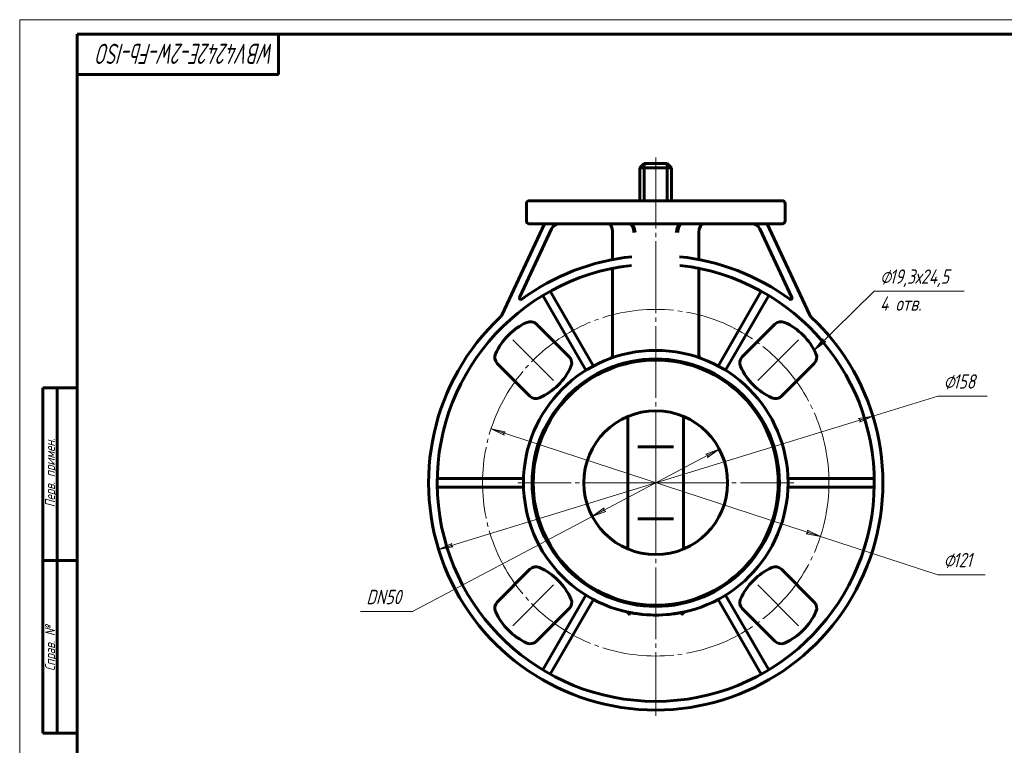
# Model space of a CAD drawing. Header units: millimetres. Extents: x 0 to 594, y 0 to 420.
# Tile 2 of 3: x 0 to 342, y 168 to 420. Entities that reach past the tile are written whole.
import ezdxf

# ---------------------------------------------------------------- set-up
doc = ezdxf.new("R2010")
doc.units = ezdxf.units.MM
for name, pattern in [('K5LT_AXLED', [29.466301, 24.966301, -1.5, 1.5, -1.5]), ('K5LT_BASIC', [0]), ('K5LT_THIN', [0])]:
    doc.linetypes.add(name, pattern=pattern)
doc.layers.add('Системный слой', color=7, linetype='Continuous')
doc.layers.add('Системный слой (1)', color=251, linetype='Continuous', true_color=0x6c6c6c)
doc.styles.add('KDIMTEXTSTYLE', font='txt', dxfattribs={"width": 0.96, "oblique": 15, "height": 5})
doc.styles.add('KTEXTSTYLE', font='txt', dxfattribs={"width": 0.96, "height": 5})
doc.dimstyles.new('KDIMSTYLE (1.00)', dxfattribs={"dimtxt": 5, "dimasz": 1, "dimexe": 2, "dimexo": 0, "dimgap": 1, "dimtad": 1, "dimtxsty": 'KDIMTEXTSTYLE', "dimsah": 1, "dimcen": 0, "dimdle": 1, "dimadec": 0, "dimazin": 0, "dimtfac": 0.667, "dimtmove": 0, "dimatfit": 3, "dimfxl": 1, "dimtvp": 1, "dimtolj": 1, "dimtzin": 0, "dimarcsym": 0})

# ---------------------------------------------------------------- blocks, each defined once
blk = doc.blocks.new('U0')
at = {"layer": 'Системный слой (1)', "color": 143, "linetype": 'K5LT_BASIC', "lineweight": 60, "true_color": 0x33acca}
for p, q in [((211, 214.21), (211.53, 214.1)), ((211.53, 214.1), (213.15, 213.78)), ((213.15, 213.78), (215.37, 213.44)), ((215.37, 213.44), (216.72, 213.29)), ((218.16, 213.17), (218.16, 213.17)), ((218.16, 213.17), (218.16, 213.17)), ((218.16, 213.17), (218.16, 213.17)), ((218.16, 213.17), (218.16, 213.17)), ((218.16, 213.17), (218.16, 213.17)), ((218.16, 213.17), (218.16, 213.17)), ((218.16, 213.17), (218.16, 213.17)), ((218.16, 213.17), (218.16, 213.17)), ((218.16, 213.17), (218.16, 213.17)), ((218.16, 213.17), (218.17, 213.17)), ((218.17, 213.17), (218.18, 213.17)), ((218.18, 213.17), (218.2, 213.17)), ((218.2, 213.17), (218.25, 213.16)), ((218.25, 213.16), (218.33, 213.16)), ((218.33, 213.16), (218.5, 213.15)), ((218.5, 213.15), (218.85, 213.13)), ((218.85, 213.13), (219.55, 213.1)), ((219.55, 213.1), (220.86, 213.07)), ((220.86, 213.07), (222.07, 213.08)), ((224.98, 213.22), (227.76, 213.54)), ((227.76, 213.54), (229.95, 213.91)), ((229.95, 213.91), (231.39, 214.21))]:
    blk.add_line(p, q, dxfattribs=at)
blk = doc.blocks.new('U1')
at = {"layer": 'Системный слой (1)', "color": 143, "linetype": 'K5LT_BASIC', "lineweight": 60, "true_color": 0x33acca}
for start, end in [(257.1806, 264.4092), (266.2061, 271.4953), (275.8302, 282.8194)]:
    blk.add_arc((221.2, 259.07), 46, start, end, dxfattribs=at)
blk = doc.blocks.new('U2')
at = {"layer": 'Системный слой (1)', "color": 143, "linetype": 'K5LT_BASIC', "lineweight": 60, "true_color": 0x33acca}
for p, q in [((217.98, 213.18), (217.97, 213.18)), ((219.42, 213.1), (217.98, 213.18)), ((220.91, 213.07), (219.42, 213.1)), ((222.4, 213.08), (220.91, 213.07))]:
    blk.add_line(p, q, dxfattribs=at)
blk = doc.blocks.new('D0')
at = {"layer": 'Системный слой (1)'}
for points in [[(292.14, 280.15), (296.73, 282.24), (291.75, 281.41), (292.43, 280.92)], [(150.65, 236.73), (149.98, 237.21), (150.27, 237.99), (145.68, 235.89)]]:
    blk.add_hatch(color=7, dxfattribs=at).paths.add_polyline_path(points)
at = {"layer": 'Системный слой (1)', "color": 7, "linetype": 'K5LT_THIN', "lineweight": 18, "true_color": 0xffffff}
for p, q in [((296.73, 282.24), (319.29, 289.17)), ((145.68, 235.89), (296.73, 282.24)), ((291.75, 281.41), (296.73, 282.24)), ((292.43, 280.92), (291.75, 281.41)), ((296.73, 282.24), (292.14, 280.15)), ((292.14, 280.15), (292.43, 280.92)), ((145.68, 235.89), (150.27, 237.99)), ((150.65, 236.73), (145.68, 235.89)), ((150.27, 237.99), (149.98, 237.21)), ((149.98, 237.21), (150.65, 236.73))]:
    blk.add_line(p, q, dxfattribs=at)
blk.add_wipeout([(321.29, 290.17), (321.29, 297.55), (333.95, 297.55), (333.95, 290.17)]).dxf.layer = 'Системный слой (1)'
blk.add_line((319.29, 289.17), (336.48, 289.17), dxfattribs=at)
at = {"layer": 'Системный слой (1)', "color": 7, "char_height": 5, "attachment_point": 1, "style": 'KTEXTSTYLE'}
for s, insert in [('\\fArial|b0|c204|p34;\\H5.0;\\W1.000;\\Q15;\\fGOST Type AU|b0|i0|c204|p34;\\Q15;\\W0.960;⌀', (321.29, 296.75)), ('\\fArial|b0|c204|p34;\\H5.0;\\W1.000;\\Q15;\\fGOST Type AU|b0|i0|c204|p34;\\Q15;\\W0.960;158', (324.59, 296.75))]:
    blk.add_mtext(s, dxfattribs=dict(at, insert=insert))
blk = doc.blocks.new('KDIMARROW_01')
at = {"layer": 'Системный слой'}
blk.add_hatch(color=0, dxfattribs=at).paths.add_polyline_path([(-5, -0.66), (0, 0), (-5, 0.66), (-4.5, 0)])
at = {"layer": 'Системный слой', "color": 0, "linetype": 'K5LT_THIN', "lineweight": 18}
for p, q in [((-4.5, 0), (-5, 0.66)), ((-5, 0.66), (0, 0)), ((0, 0), (-5, -0.66)), ((-5, -0.66), (-4.5, 0))]:
    blk.add_line(p, q, dxfattribs=at)
at = {"layer": 'Системный слой (1)', "color": 0, "linetype": 'K5LT_THIN', "lineweight": 18}
blk.add_line((221.2, 91.16), (220.2, 91.16), dxfattribs=at)
blk = doc.blocks.new('D1')
at = {"layer": 'Системный слой (1)'}
for points in [[(168.2, 276.34), (168.88, 276.81), (163.92, 277.74), (168.47, 275.56)], [(278.49, 240.4), (273.94, 242.57), (274.21, 241.79), (273.53, 241.32)]]:
    blk.add_hatch(color=7, dxfattribs=at).paths.add_polyline_path(points)
at = {"layer": 'Системный слой (1)', "color": 7, "linetype": 'K5LT_THIN', "lineweight": 18, "true_color": 0xffffff}
for p, q in [((163.92, 277.74), (168.88, 276.81)), ((168.47, 275.56), (163.92, 277.74)), ((163.92, 277.74), (278.49, 240.4)), ((168.88, 276.81), (168.2, 276.34)), ((168.2, 276.34), (168.47, 275.56)), ((273.53, 241.32), (274.21, 241.79)), ((278.49, 240.4), (273.53, 241.32)), ((274.21, 241.79), (273.94, 242.57)), ((273.94, 242.57), (278.49, 240.4)), ((278.49, 240.4), (319.29, 227.1))]:
    blk.add_line(p, q, dxfattribs=at)
blk.add_wipeout([(321.29, 228.1), (321.29, 235.48), (333.32, 235.48), (333.32, 228.1)]).dxf.layer = 'Системный слой (1)'
blk.add_line((319.29, 227.1), (335.82, 227.1), dxfattribs=at)
at = {"layer": 'Системный слой (1)', "color": 7, "char_height": 5, "attachment_point": 1, "style": 'KTEXTSTYLE'}
for s, insert in [('\\fArial|b0|c204|p34;\\H5.0;\\W1.000;\\Q15;\\fGOST Type AU|b0|i0|c204|p34;\\Q15;\\W0.960;⌀', (321.29, 234.69)), ('\\fArial|b0|c204|p34;\\H5.0;\\W1.000;\\Q15;\\fGOST Type AU|b0|i0|c204|p34;\\Q15;\\W0.960;121', (324.59, 234.69))]:
    blk.add_mtext(s, dxfattribs=dict(at, insert=insert))
blk = doc.blocks.new('U3')
at = {"layer": 'Системный слой (1)'}
blk.add_hatch(color=7, dxfattribs=at).paths.add_polyline_path([(276.3, 305.15), (280.34, 308.18), (279.52, 308.3), (279.41, 309.12)])
at = {"layer": 'Системный слой (1)', "color": 7, "linetype": 'K5LT_THIN', "lineweight": 18, "true_color": 0xffffff}
for p, q in [((297.19, 325.62), (276.3, 305.15)), ((297.19, 325.62), (328.41, 325.62)), ((276.3, 305.15), (279.41, 309.12)), ((279.41, 309.12), (279.52, 308.3)), ((279.52, 308.3), (280.34, 308.18)), ((280.34, 308.18), (276.3, 305.15))]:
    blk.add_line(p, q, dxfattribs=at)
at = {"layer": 'Системный слой (1)', "color": 7, "char_height": 5, "attachment_point": 1, "style": 'KTEXTSTYLE'}
for s, insert in [('\\fArial|b0|c204|p34;\\H5.0;\\W1.000;\\Q15;\\fGOST Type AU|b0|i0|c204|p34;\\Q15;\\W0.960;⌀', (299.19, 333.21)), ('\\fArial|b0|c204|p34;\\H5.0;\\W1.000;\\Q15;\\fGOST Type AU|b0|i0|c204|p34;\\Q15;\\W0.960;19,3х24,5', (302.5, 333.21)), ('\\fArial|b0|c204|p34;\\H5.0;\\W1.000;\\Q15;\\fGOST Type AU|b0|i0|c204|p34;\\Q15;\\W0.960;4 отв.', (299.19, 323.83))]:
    blk.add_mtext(s, dxfattribs=dict(at, insert=insert))
blk = doc.blocks.new('D2')
at = {"layer": 'Системный слой (1)'}
for points in [[(239.18, 267.85), (243.29, 270.78), (238.57, 269.02), (239.32, 268.67)], [(199.11, 247.36), (203.84, 249.12), (203.09, 249.47), (203.22, 250.28)]]:
    blk.add_hatch(color=7, dxfattribs=at).paths.add_polyline_path(points)
at = {"layer": 'Системный слой (1)', "color": 7, "linetype": 'K5LT_THIN', "lineweight": 18, "true_color": 0xffffff}
for p, q in [((243.29, 270.78), (199.11, 247.36)), ((238.57, 269.02), (243.29, 270.78)), ((243.29, 270.78), (239.18, 267.85)), ((239.32, 268.67), (238.57, 269.02)), ((239.18, 267.85), (239.32, 268.67)), ((199.11, 247.36), (203.22, 250.28)), ((203.22, 250.28), (203.09, 249.47)), ((199.11, 247.36), (136.66, 214.25)), ((203.84, 249.12), (199.11, 247.36)), ((203.09, 249.47), (203.84, 249.12))]:
    blk.add_line(p, q, dxfattribs=at)
blk.add_wipeout([(120.54, 215.25), (120.54, 222.63), (134.09, 222.63), (134.09, 215.25)]).dxf.layer = 'Системный слой (1)'
blk.add_line((136.66, 214.25), (118.54, 214.25), dxfattribs=at)
at = {"layer": 'Системный слой (1)', "color": 7, "insert": (120.54, 221.84), "char_height": 5, "attachment_point": 1, "style": 'KTEXTSTYLE'}
blk.add_mtext('\\fArial|b0|c204|p34;\\H5.0;\\W1.000;\\Q15;\\fGOST Type AU|b0|i0|c204|p34;\\Q15;\\W0.960;DN50', dxfattribs=at)
blk = doc.blocks.new('U4')
at = {"layer": 'Системный слой (1)', "color": 30, "linetype": 'K5LT_AXLED', "lineweight": 18, "true_color": 0xff8000}
for q in [(221.2, 372.07), (173.2, 259.07), (269.2, 259.07), (221.2, 178.07)]:
    blk.add_line((221.2, 259.07), q, dxfattribs=at)
blk = doc.blocks.new('U30')
at = {"color": 7, "linetype": 'K5LT_THIN', "lineweight": 18, "true_color": 0xffffff}
for p, q in [((0, 0), (0, 420)), ((0, 420), (594, 420))]:
    blk.add_line(p, q, dxfattribs=at)
at = {"color": 143, "linetype": 'K5LT_BASIC', "lineweight": 60, "true_color": 0x33acca}
for p, q in [((20, 5), (20, 415)), ((20, 415), (589, 415)), ((90, 415), (90, 401)), ((90, 401), (20, 401)), ((8, 172), (8, 292)), ((20, 292), (8, 292)), ((13, 172), (13, 292)), ((20, 232), (8, 232)), ((20, 172), (8, 172))]:
    blk.add_line(p, q, dxfattribs=at)
at = {"color": 7, "attachment_point": 1, "style": 'KTEXTSTYLE'}
for s, insert, char_height, rotation in [('\\fArial|b0|c204|p34;\\H5.0;\\W1.000;\\Q15;\\fGOST Type AU|b0|i0|c204|p34;\\Q15;\\W0.791;\\H7.00;WBV4242E-2W-Fb-ISO', (88.77, 404.64), 7, 180), ('\\fArial|b0|c204|p34;\\H5.0;\\W1.000;\\Q15;\\fGOST Type AU|b0|i0|c204|p34;\\Q15;\\W0.960;\\H3.50;Перв. примен.', (8.82, 250.52), 3.5, 90), ('\\fArial|b0|c204|p34;\\H5.0;\\W1.000;\\Q15;\\fGOST Type AU|b0|i0|c204|p34;\\Q15;\\W0.960;\\H3.50;Справ. №', (8.82, 193.63), 3.5, 90)]:
    blk.add_mtext(s, dxfattribs=dict(at, insert=insert, char_height=char_height, rotation=rotation))

msp = doc.modelspace()

# ---------------------------------------------------------------- linework, layer by layer
at = {"layer": 'Системный слой (1)', "color": 143, "linetype": 'K5LT_BASIC', "lineweight": 60, "true_color": 0x33acca}
for p, q in [((217.203, 370.068), (215.703, 368.568)), ((217.203, 370.068), (225.203, 370.068)), ((217.203, 370.068), (217.203, 368.568)), ((225.203, 370.068), (226.703, 368.568)), ((225.203, 368.568), (225.203, 370.068)), ((215.703, 357.068), (215.703, 368.568)), ((217.203, 368.568), (215.703, 368.568)), ((217.203, 357.068), (217.203, 368.568)), ((217.203, 368.568), (225.203, 368.568)), ((225.203, 357.068), (225.203, 368.568)), ((225.203, 368.568), (226.703, 368.568)), ((226.703, 357.068), (226.703, 368.568)), ((192.407, 357.068), (177.203, 357.068)), ((194.37, 357.068), (192.407, 357.068)), ((248.036, 357.068), (194.37, 357.068)), ((249.999, 357.068), (248.036, 357.068)), ((265.203, 357.068), (249.999, 357.068)), ((176.203, 350.068), (176.203, 356.068)), ((266.203, 350.068), (266.203, 356.068)), ((182.473, 349.068), (167.786, 317.572)), ((173.845, 323.468), (184.975, 347.336)), ((177.203, 349.068), (192.407, 349.068)), ((192.407, 349.068), (194.37, 349.068)), ((194.37, 349.068), (248.036, 349.068)), ((206.197, 346.068), (206.197, 337.054)), ((236.209, 337.054), (236.209, 346.068)), ((248.036, 349.068), (249.999, 349.068)), ((249.999, 349.068), (265.203, 349.068)), ((257.431, 347.336), (268.561, 323.468)), ((274.62, 317.572), (259.933, 349.068)), ((206.197, 332.972), (206.197, 303.307)), ((236.209, 303.307), (236.209, 332.972)), ((199.514, 299.634), (184.509, 325.623)), ((257.897, 325.623), (242.892, 299.634)), ((181.911, 324.123), (196.916, 298.134)), ((245.49, 298.134), (260.495, 324.123)), ((191.106, 302.812), (179.741, 314.177)), ((262.665, 314.177), (251.3, 302.812)), ((166.094, 300.53), (177.458, 289.165)), ((211.203, 300.889), (211.203, 300.477)), ((231.203, 300.889), (231.203, 300.477)), ((264.948, 289.165), (276.312, 300.53)), ((211.521, 282.117), (211.521, 236.019)), ((230.885, 236.019), (230.885, 282.117)), ((214.978, 271.568), (227.428, 271.568)), ((175.227, 260.568), (145.218, 260.568)), ((297.188, 260.568), (267.179, 260.568)), ((145.218, 257.568), (175.227, 257.568)), ((267.179, 257.568), (297.188, 257.568)), ((227.428, 246.568), (214.978, 246.568)), ((177.458, 228.97), (166.094, 217.606)), ((276.312, 217.606), (264.948, 228.97)), ((196.916, 220.002), (181.911, 194.013)), ((260.495, 194.013), (245.49, 220.002)), ((184.509, 192.513), (199.514, 218.502)), ((211.203, 217.658), (211.203, 217.247)), ((231.203, 217.658), (231.203, 217.247)), ((242.892, 218.502), (257.897, 192.513)), ((179.741, 203.959), (191.106, 215.323)), ((251.3, 215.323), (262.665, 203.959))]:
    msp.add_line(p, q, dxfattribs=at)
at = {"layer": 'Системный слой (1)', "color": 30, "linetype": 'K5LT_AXLED', "lineweight": 18, "true_color": 0xff8000}
for p, q in [((185.696, 223.561), (171.503, 209.368)), ((270.903, 209.368), (256.71, 223.561))]:
    msp.add_line(p, q, dxfattribs=at)
msp.add_circle((221.203, 259.068), 60.25, dxfattribs=at)
at = {"layer": 'Системный слой (1)', "color": 143, "linetype": 'K5LT_BASIC', "lineweight": 60, "true_color": 0x33acca}
for radius in [42.6, 25]:
    msp.add_circle((221.203, 259.068), radius, dxfattribs=at)
for centre, radius, start, end in [((177.203, 356.068), 1, 90, 180), ((265.203, 356.068), 1, 0, 90), ((177.203, 350.068), 1, 180, 270), ((265.203, 350.068), 1, 270, 0), ((187.694, 346.068), 3, 90, 155), ((254.712, 346.068), 3, 25, 90), ((221.203, 259.068), 79, 96.04059, 126.15662), ((221.203, 259.068), 79, 53.84338, 83.95941), ((221.203, 259.068), 76, 96.36191, 83.63809), ((221.203, 259.068), 76, 96.36191, 101.91124), ((221.203, 259.068), 76, 78.08876, 83.63809), ((174.298, 323.257), 0.5, 155, 306.15662), ((268.108, 323.257), 0.5, 233.84338, 25), ((221.203, 259.068), 79, 133.20287, 46.79713), ((165.067, 318.84), 3, 313.20287, 335), ((177.62, 312.055), 3, 45, 114.30652), ((264.786, 312.055), 3, 65.69348, 135), ((277.339, 318.84), 3, 205, 226.79713), ((185.366, 294.905), 21.819, 114.30652, 155.69348), ((257.04, 294.905), 21.819, 24.30652, 65.69348), ((221.203, 259.068), 46, 0, 180), ((168.215, 302.651), 3, 155.69348, 225), ((221.203, 259.068), 43, 0, 180), ((188.984, 300.691), 3, 335.69348, 45), ((253.422, 300.691), 3, 135, 204.30652), ((274.191, 302.651), 3, 315, 24.30652), ((171.834, 308.437), 21.819, 294.30652, 335.69348), ((270.572, 308.437), 21.819, 204.30652, 245.69348), ((179.58, 291.286), 3, 225, 294.30652), ((262.826, 291.286), 3, 245.69348, 315), ((221.203, 259.068), 46, 180, 0), ((221.203, 259.068), 43, 180, 0), ((179.58, 226.849), 3, 65.69348, 135), ((171.834, 209.698), 21.819, 24.30652, 65.69348), ((270.572, 209.698), 21.819, 114.30652, 155.69348), ((262.826, 226.849), 3, 45, 114.30652), ((168.215, 215.485), 3, 135, 204.30652), ((188.984, 217.445), 3, 315, 24.30652), ((253.422, 217.445), 3, 155.69348, 225), ((274.191, 215.485), 3, 335.69348, 45), ((185.366, 223.231), 21.819, 204.30652, 245.69348), ((257.04, 223.231), 21.819, 294.30652, 335.69348), ((177.62, 206.08), 3, 245.69348, 315), ((264.786, 206.08), 3, 225, 294.30652)]:
    msp.add_arc(centre, radius, start, end, dxfattribs=at)
for centre, major_axis, ratio, start_param, end_param in [((204.465, 346.068), (0, -3), 0.5773503, 1.5707963, 3.1415927), ((211.971, 346.068), (0, 3), 0.6735753, 4.712389, 6.2831853), ((211.971, 346.068), (0, 3), 0.5292377, 4.712389, 6.2831853), ((230.435, 346.068), (0, -3), 0.6735753, 3.1415927, 4.712389), ((230.435, 346.068), (0, -3), 0.5292377, 3.1415927, 4.712389), ((237.941, 346.068), (0, -3), 0.5773503, 3.1415927, 4.712389)]:
    msp.add_ellipse(centre, major_axis=major_axis, ratio=ratio, start_param=start_param, end_param=end_param, dxfattribs=at)
for points, knots in [([(205.718, 336.535), (205.803, 336.552), (205.885, 336.586), (206.02, 336.677), (206.075, 336.731), (206.143, 336.833), (206.163, 336.876), (206.19, 336.964), (206.197, 337.009), (206.197, 337.054)], [0, 0, 0, 0, 0.026051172, 0.026051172, 0.048928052, 0.048928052, 0.063037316, 0.063037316, 0.076724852, 0.076724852, 0.076724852, 0.076724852]), ([(236.209, 337.054), (236.209, 337.03), (236.211, 337.006), (236.219, 336.956), (236.225, 336.932), (236.236, 336.9), (236.239, 336.893), (236.251, 336.862), (236.262, 336.839), (236.289, 336.794), (236.304, 336.771), (236.329, 336.741), (236.337, 336.732), (236.363, 336.704), (236.382, 336.686), (236.424, 336.651), (236.447, 336.635), (236.48, 336.615), (236.49, 336.609), (236.526, 336.59), (236.553, 336.577), (236.609, 336.555), (236.638, 336.547), (236.674, 336.538), (236.681, 336.537), (236.688, 336.535)], [0, 0, 0, 0, 0.007315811, 0.007315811, 0.015053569, 0.015053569, 0.017352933, 0.017352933, 0.025026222, 0.025026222, 0.033154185, 0.033154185, 0.036749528, 0.036749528, 0.044646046, 0.044646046, 0.053016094, 0.053016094, 0.056282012, 0.056282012, 0.065228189, 0.065228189, 0.074281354, 0.074281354, 0.076338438, 0.076338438, 0.076338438, 0.076338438]), ([(206.197, 332.972), (206.197, 332.999), (206.195, 333.024), (206.185, 333.076), (206.178, 333.102), (206.167, 333.13), (206.166, 333.134), (206.154, 333.161), (206.143, 333.184), (206.115, 333.227), (206.099, 333.248), (206.078, 333.272), (206.074, 333.277), (206.061, 333.29), (206.052, 333.298), (206.023, 333.324), (206.002, 333.34), (205.959, 333.368), (205.936, 333.38), (205.887, 333.402), (205.861, 333.412), (205.824, 333.423), (205.813, 333.426), (205.775, 333.435), (205.748, 333.44), (205.691, 333.445), (205.662, 333.446), (205.602, 333.444), (205.571, 333.441), (205.533, 333.435), (205.525, 333.433), (205.517, 333.431)], [0, 0, 0, 0, 0.007844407, 0.007844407, 0.015857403, 0.015857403, 0.01707913, 0.01707913, 0.024700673, 0.024700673, 0.032681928, 0.032681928, 0.034401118, 0.034401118, 0.038164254, 0.038164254, 0.04595119, 0.04595119, 0.053738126, 0.053738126, 0.06198793, 0.06198793, 0.065377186, 0.065377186, 0.073590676, 0.073590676, 0.082471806, 0.082471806, 0.091545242, 0.091545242, 0.0940261, 0.0940261, 0.0940261, 0.0940261]), ([(236.889, 333.431), (236.804, 333.449), (236.716, 333.451), (236.556, 333.42), (236.484, 333.392), (236.366, 333.315), (236.319, 333.27), (236.259, 333.18), (236.24, 333.141), (236.215, 333.058), (236.209, 333.016), (236.209, 332.972)], [0, 0, 0, 0, 0.026024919, 0.026024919, 0.04892981, 0.04892981, 0.068413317, 0.068413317, 0.081514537, 0.081514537, 0.09452986, 0.09452986, 0.09452986, 0.09452986]), ([(205.387, 302.263), (205.554, 302.324), (205.709, 302.418), (205.949, 302.641), (206.041, 302.762), (206.134, 302.963), (206.158, 303.03), (206.189, 303.168), (206.197, 303.237), (206.197, 303.307)], [0, 0, 0, 0, 0.05342923, 0.05342923, 0.09846554, 0.09846554, 0.12001902, 0.12001902, 0.14099555, 0.14099555, 0.14099555, 0.14099555]), ([(236.209, 303.307), (236.209, 303.188), (236.232, 303.071), (236.326, 302.831), (236.401, 302.714), (236.565, 302.534), (236.646, 302.466), (236.823, 302.348), (236.919, 302.3), (237.019, 302.263)], [0, 0, 0, 0, 0.03566953, 0.03566953, 0.07689425, 0.07689425, 0.10834713, 0.10834713, 0.14032865, 0.14032865, 0.14032865, 0.14032865]), ([(212.748, 213.848), (212.595, 213.877), (212.449, 213.905), (212.286, 213.937), (212.263, 213.942), (212.223, 213.95), (212.207, 213.953), (212.185, 213.957), (212.18, 213.958), (212.173, 213.96), (212.171, 213.96), (212.167, 213.961), (212.165, 213.961), (212.162, 213.962), (212.161, 213.962), (212.157, 213.963), (212.155, 213.963), (212.15, 213.965), (212.146, 213.965), (212.135, 213.968), (212.127, 213.969), (212.105, 213.974), (212.09, 213.977), (212.047, 213.985), (212.019, 213.991), (211.936, 214.008), (211.882, 214.02), (211.725, 214.053), (211.627, 214.074), (211.426, 214.118), (211.325, 214.14), (211.147, 214.18), (211.069, 214.198), (210.997, 214.214)], [0, 0, 0, 0, 4.6, 4.6, 5.3899952, 5.3899952, 5.9373703, 5.9373703, 6.1268651, 6.1268651, 6.192466, 6.192466, 6.2580669, 6.2580669, 6.298677, 6.298677, 6.3674019, 6.3674019, 6.4986039, 6.4986039, 6.7578841, 6.7578841, 7.2701968, 7.2701968, 8.2823267, 8.2823267, 10.2815955, 10.2815955, 14.2301512, 14.2301512, 18.8301512, 18.8301512, 23, 23, 23, 23]), ([(211.166, 214.161), (211.123, 214.178), (211.079, 214.193), (211.022, 214.208), (211.009, 214.211), (210.997, 214.214)], [0.123542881, 0.123542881, 0.123542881, 0.123542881, 0.137367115, 0.137367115, 0.141256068, 0.141256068, 0.141256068, 0.141256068]), ([(212.078, 213.152), (212.077, 213.154), (212.077, 213.155), (212.028, 213.292), (211.96, 213.428), (211.794, 213.677), (211.696, 213.794), (211.49, 213.979), (211.386, 214.054), (211.238, 214.13), (211.202, 214.147), (211.166, 214.161)], [-0.00064975, -0.00064975, -0.00064975, -0.00064975, 0, 0, 0.05357004, 0.05357004, 0.10288239, 0.10288239, 0.14183192, 0.14183192, 0.15374328, 0.15374328, 0.15374328, 0.15374328]), ([(231.409, 214.214), (231.263, 214.181), (231.089, 214.142), (230.679, 214.053), (230.441, 214.004), (229.911, 213.898), (229.617, 213.842), (229.296, 213.785), (229.293, 213.784), (229.22, 213.771), (229.149, 213.758), (229.026, 213.737), (228.976, 213.729), (228.891, 213.714), (228.856, 213.708), (228.797, 213.698), (228.773, 213.694), (228.732, 213.687), (228.716, 213.685), (228.688, 213.68), (228.676, 213.678), (228.657, 213.675), (228.649, 213.674), (228.636, 213.672), (228.631, 213.671), (228.622, 213.669), (228.618, 213.669), (228.611, 213.667), (228.607, 213.667), (228.601, 213.666), (228.598, 213.665), (228.591, 213.664), (228.586, 213.663), (228.572, 213.661), (228.562, 213.66), (228.534, 213.655), (228.515, 213.652), (228.459, 213.643), (228.421, 213.637), (228.308, 213.619), (228.231, 213.607), (228.001, 213.572), (227.843, 213.549), (227.474, 213.496), (227.26, 213.467), (227.04, 213.439)], [0, 0, 0, 0, 4.7471751, 4.7471751, 9.6799503, 9.6799503, 14.6799503, 14.6799503, 14.7276817, 14.7276817, 15.8304784, 15.8304784, 16.5839369, 16.5839369, 17.0987188, 17.0987188, 17.4504308, 17.4504308, 17.6907293, 17.6907293, 17.8549073, 17.8549073, 17.9670779, 17.9670779, 18.0437157, 18.0437157, 18.0960765, 18.0960765, 18.1484374, 18.1484374, 18.1863538, 18.1863538, 18.2549644, 18.2549644, 18.3885745, 18.3885745, 18.6539892, 18.6539892, 19.1812075, 19.1812075, 20.2284219, 20.2284219, 22.3084065, 22.3084065, 25, 25, 25, 25]), ([(230.328, 213.152), (230.328, 213.154), (230.329, 213.155), (230.371, 213.273), (230.428, 213.391), (230.563, 213.61), (230.642, 213.714), (230.827, 213.906), (230.934, 213.995), (231.113, 214.104), (231.176, 214.136), (231.24, 214.161)], [-0.17047319, -0.17047319, -0.17047319, -0.17047319, -0.16982895, -0.16982895, -0.12400437, -0.12400437, -0.08103914, -0.08103914, -0.03835644, -0.03835644, -0.01736905, -0.01736905, -0.01736905, -0.01736905]), ([(231.409, 214.214), (231.365, 214.204), (231.321, 214.191), (231.265, 214.171), (231.253, 214.166), (231.24, 214.161)], [0, 0, 0, 0, 0.013779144, 0.013779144, 0.017758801, 0.017758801, 0.017758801, 0.017758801])]:
    msp.add_open_spline(points, degree=3, knots=knots, dxfattribs=at)

# ---------------------------------------------------------------- block references
at = {"layer": 'Системный слой (1)'}
for name in ['U3', 'U0', 'U1', 'U2']:
    msp.add_blockref(name, (0, 0), dxfattribs=at)

# ---------------------------------------------------------------- next in the draw order: dimensions: what is measured, and where the dimension line sits
at = {"layer": 'Системный слой (1)', "color": 7}
dim = msp.add_diameter_dim_2p(p1=(145.679, 235.893), p2=(296.727, 282.243), dimstyle='KDIMSTYLE (1.00)', override={"dimtih": 1, "dimtoh": 1, "dimpost": '\\fGOST Type AU|b0|c204|p34;\\H5.0;\\W0.960;\\Q15;<>', "dimblk1": 'KDIMARROW_01', "dimblk2": 'KDIMARROW_01', "dimclrt": 7, "dimtol": 1, "dimtp": 0, "dimtm": 0, "dimtdec": 5, "dimtmove": 1, "dimatfit": 2, "dimtolj": 1}, dxfattribs=at)
dim.commit()
dim.dimension.update_dxf_attribs({"geometry": 'D0', "text_midpoint": (321.286, 289.165), "dimtype": 163})

# ---------------------------------------------------------------- next in the draw order: linework, layer by layer
at = {"layer": 'Системный слой (1)', "color": 30, "linetype": 'K5LT_AXLED', "lineweight": 18, "true_color": 0xff8000}
for p, q in [((185.696, 294.574), (171.503, 308.767)), ((270.903, 308.767), (256.71, 294.574)), ((221.203, 304.068), (221.203, 298.477))]:
    msp.add_line(p, q, dxfattribs=at)

# ---------------------------------------------------------------- next in the draw order: dimensions: what is measured, and where the dimension line sits
at = {"layer": 'Системный слой (1)', "color": 7}
dim = msp.add_diameter_dim_2p(p1=(163.918, 277.737), p2=(278.488, 240.398), dimstyle='KDIMSTYLE (1.00)', override={"dimtih": 1, "dimtoh": 1, "dimpost": '\\fGOST Type AU|b0|c204|p34;\\H5.0;\\W0.960;\\Q15;<>', "dimblk1": 'KDIMARROW_01', "dimblk2": 'KDIMARROW_01', "dimclrt": 7, "dimtol": 1, "dimtp": 0, "dimtm": 0, "dimtdec": 5, "dimtmove": 1, "dimatfit": 2, "dimtolj": 1}, dxfattribs=at)
dim.commit()
dim.dimension.update_dxf_attribs({"geometry": 'D1', "text_midpoint": (321.286, 227.102), "dimtype": 163})

# ---------------------------------------------------------------- next in the draw order: dimensions: what is measured, and where the dimension line sits
dim = msp.add_diameter_dim_2p(p1=(243.291, 270.777), p2=(199.115, 247.358), dimstyle='KDIMSTYLE (1.00)', override={"dimtih": 1, "dimtoh": 1, "dimpost": '\\fGOST Type AU|b0|c204|p34;\\H5.0;\\W0.960;\\Q15;<>', "dimblk1": 'KDIMARROW_01', "dimblk2": 'KDIMARROW_01', "dimclrt": 7, "dimtol": 1, "dimtp": 0, "dimtm": 0, "dimtdec": 5, "dimtmove": 1, "dimatfit": 2, "dimtolj": 1}, dxfattribs=at)
dim.commit()
dim.dimension.update_dxf_attribs({"geometry": 'D2', "text_midpoint": (134.66, 214.25), "dimtype": 163})

# ---------------------------------------------------------------- next in the draw order: linework, layer by layer
at = {"layer": 'Системный слой (1)', "color": 30, "linetype": 'K5LT_AXLED', "lineweight": 18, "true_color": 0xff8000}
msp.add_line((221.203, 219.658), (221.203, 214.068), dxfattribs=at)

# ---------------------------------------------------------------- next in the draw order: block references
msp.add_blockref('U30', (0, 0))
at = {"layer": 'Системный слой (1)'}
msp.add_blockref('U4', (0, 0), dxfattribs=at)

doc.saveas('drawing.dxf')
